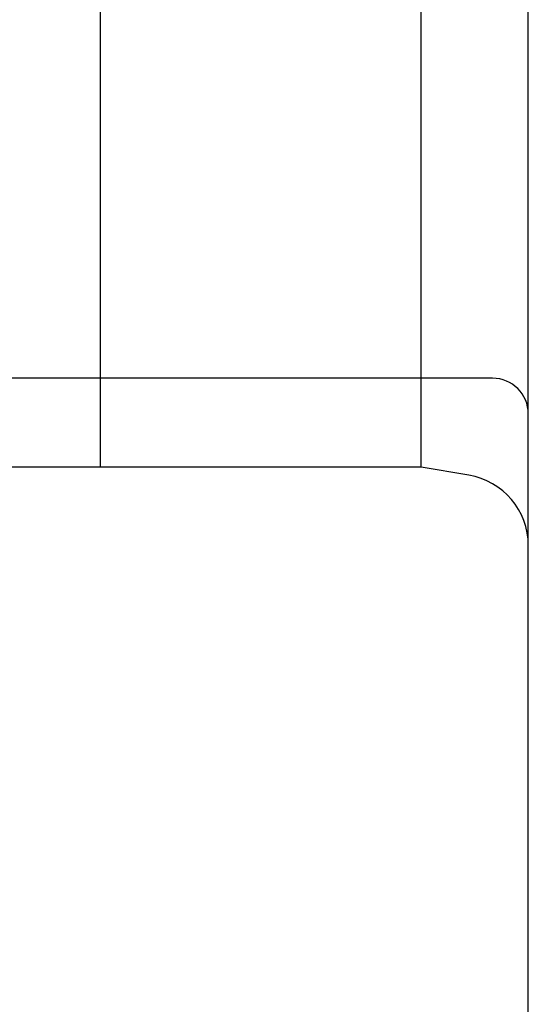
# Model space of a CAD drawing. Header units: millimetres. Extents: x 0 to 1300, y 0 to 891.
# Tile 103 of 127: x 351 to 365, y 525 to 553. Entities that reach past the tile are written whole.
import ezdxf

# ---------------------------------------------------------------- set-up
doc = ezdxf.new("R2010")
doc.units = ezdxf.units.MM
doc.header["$LTSCALE"] = 0.545669
doc.layers.add('NoLayerName_001', color=7, linetype='Continuous')

msp = doc.modelspace()

# ---------------------------------------------------------------- linework, layer by layer
at = {"layer": 'NoLayerName_001', "color": 7, "linetype": 'Continuous', "lineweight": 25}
for p, q in [((365, 504.5), (365, 670.0346)), ((353, 540.5), (353, 629.5)), ((362, 540.5), (362, 629.5)), ((364, 543), (325, 543)), ((362, 540.5), (350, 540.5)), ((363.3288, 540.2785), (362, 540.5))]:
    msp.add_line(p, q, dxfattribs=at)
for centre, radius, end in [((364, 542), 1, 90), ((363, 538.3057), 2, 80.53768)]:
    msp.add_arc(centre, radius, 0, end, dxfattribs=at)

doc.saveas('drawing.dxf')
